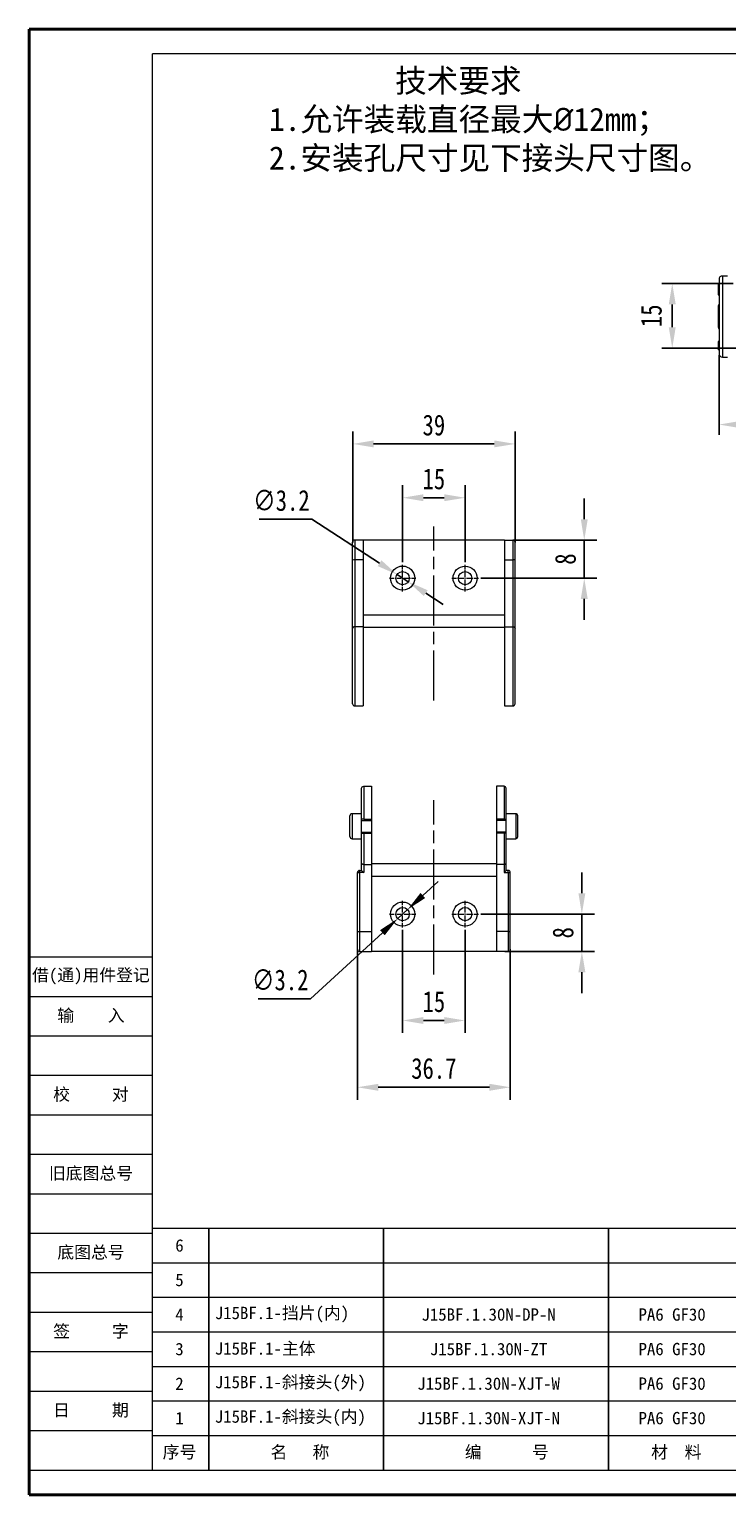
# Model space of a CAD drawing. Header units: millimetres. Extents: x 3378 to 3879, y -297 to 55.
# Tile 1 of 31: x 3378 to 3545, y -297 to 55. Entities that reach past the tile are written whole.
import ezdxf

# ---------------------------------------------------------------- set-up
doc = ezdxf.new("R2010")
doc.units = ezdxf.units.MM
doc.linetypes.add('ACAD_ISO08W100', pattern=[36, 24, -3, 6, -3])
doc.linetypes.add('CENTER', pattern=[0.6, 0.375, -0.075, 0.075, -0.075])
doc.layers.add('中心线', color=1, linetype='CENTER', lineweight=25)
doc.layers.add('标注线', color=7, linetype='Continuous', lineweight=15)
doc.styles.get("Standard").update_dxf_attribs({"font": '仿宋_GB2312.ttf', "width": 0.8})
doc.styles.add('样式 3.5', font='仿宋_GB2312.ttf')
doc.styles.add('样式 6', font='仿宋_GB2312.ttf')
doc.dimstyles.new('ISO-15', dxfattribs={"dimtxt": 5, "dimasz": 5, "dimexe": 2.5, "dimexo": 0.625, "dimgap": 2.5, "dimtad": 1, "dimdsep": 46, "dimtxsty": 'Standard', "dimcen": 2.5, "dimadec": 0, "dimazin": 0, "dimtfac": 1, "dimtmove": 0, "dimatfit": 3, "dimfxl": 0, "dimarcsym": 0})
doc.dimstyles.new('副本 ISO-15', dxfattribs={"dimtxt": 5, "dimasz": 5, "dimexe": 3, "dimexo": 0.625, "dimgap": 2, "dimtad": 1, "dimtoh": 1, "dimdsep": 46, "dimtxsty": 'Standard', "dimcen": 2.5, "dimadec": 0, "dimazin": 0, "dimtfac": 1, "dimtmove": 0, "dimatfit": 3, "dimfxl": 0, "dimarcsym": 0})

# ---------------------------------------------------------------- blocks, each defined once
blk = doc.blocks.new('*D300')
at = {"color": 0, "lineweight": -2}
for p, q in [((3546.5, -6.51), (3529.4, -6.51)), ((3531.9, -11.51), (3531.9, -17.01)), ((3551.15, -22.01), (3529.4, -22.01))]:
    blk.add_line(p, q, dxfattribs=at)
at = {"color": 0, "lineweight": 9}
for points in [[(3531.07, -11.51), (3532.73, -11.51), (3531.9, -6.51)], [(3531.07, -17.01), (3532.73, -17.01), (3531.9, -22.01)]]:
    blk.add_solid(points, dxfattribs=at)
at = {"layer": 'Defpoints', "color": 0, "lineweight": 9}
for p in [(3547.13, -6.51), (3531.9, -22.01), (3551.78, -22.01)]:
    blk.add_point(p, dxfattribs=at)
at = {"color": 0, "lineweight": 9, "insert": (3526.9, -14.26), "char_height": 5, "attachment_point": 5, "rotation": 90}
blk.add_mtext('15', dxfattribs=at)
blk = doc.blocks.new('*D302')
at = {"color": 0, "lineweight": -2}
for p, q in [((3543.13, -23.69), (3543.13, -42.86)), ((3581.13, -23.69), (3581.13, -42.86)), ((3548.13, -40.36), (3576.13, -40.36))]:
    blk.add_line(p, q, dxfattribs=at)
at = {"color": 0, "lineweight": 9}
for points in [[(3548.13, -39.53), (3548.13, -41.19), (3543.13, -40.36)], [(3576.13, -39.53), (3576.13, -41.19), (3581.13, -40.36)]]:
    blk.add_solid(points, dxfattribs=at)
at = {"layer": 'Defpoints', "color": 0, "lineweight": 9}
for p in [(3543.13, -23.06), (3581.13, -23.06), (3581.13, -40.36)]:
    blk.add_point(p, dxfattribs=at)
at = {"color": 0, "lineweight": 9, "insert": (3562.13, -35.36), "char_height": 5, "attachment_point": 5}
blk.add_mtext('38', dxfattribs=at)
blk = doc.blocks.new('*D303')
at = {"color": 0, "lineweight": -2}
for p, q in [((3467.16, -161.68), (3467.16, -186.41)), ((3482.16, -161.68), (3482.16, -186.41)), ((3472.16, -183.41), (3477.16, -183.41))]:
    blk.add_line(p, q, dxfattribs=at)
at = {"color": 0, "lineweight": 9}
for points in [[(3472.16, -182.58), (3472.16, -184.24), (3467.16, -183.41)], [(3477.16, -182.58), (3477.16, -184.24), (3482.16, -183.41)]]:
    blk.add_solid(points, dxfattribs=at)
at = {"layer": 'Defpoints', "color": 0, "lineweight": 9}
for p in [(3467.16, -161.06), (3482.16, -161.06), (3482.16, -183.41)]:
    blk.add_point(p, dxfattribs=at)
at = {"color": 0, "lineweight": 9, "insert": (3474.66, -178.91), "char_height": 5, "attachment_point": 5}
blk.add_mtext('15', dxfattribs=at)
blk = doc.blocks.new('*D304')
at = {"color": 0, "lineweight": -2}
for p, q in [((3456.31, -166.27), (3456.31, -202.44)), ((3493.01, -166.27), (3493.01, -202.44)), ((3488.01, -199.44), (3461.31, -199.44))]:
    blk.add_line(p, q, dxfattribs=at)
at = {"color": 0, "lineweight": 9}
for points in [[(3461.31, -198.61), (3461.31, -200.28), (3456.31, -199.44)], [(3488.01, -198.61), (3488.01, -200.28), (3493.01, -199.44)]]:
    blk.add_solid(points, dxfattribs=at)
at = {"layer": 'Defpoints', "color": 0, "lineweight": 9}
for p in [(3456.31, -165.64), (3493.01, -165.64), (3456.31, -199.44)]:
    blk.add_point(p, dxfattribs=at)
at = {"color": 0, "lineweight": 9, "insert": (3474.66, -194.94), "char_height": 5, "attachment_point": 5}
blk.add_mtext('36.7', dxfattribs=at)
blk = doc.blocks.new('*D305')
at = {"color": 0, "lineweight": -2}
for p, q in [((3455.17, -68.69), (3455.17, -42.01)), ((3494.16, -68.69), (3494.16, -42.01)), ((3489.16, -45.01), (3460.17, -45.01))]:
    blk.add_line(p, q, dxfattribs=at)
at = {"color": 0, "lineweight": 9}
for points in [[(3460.17, -44.18), (3460.17, -45.84), (3455.17, -45.01)], [(3489.16, -44.18), (3489.16, -45.84), (3494.16, -45.01)]]:
    blk.add_solid(points, dxfattribs=at)
at = {"layer": 'Defpoints', "color": 0, "lineweight": 9}
for p in [(3455.17, -45.01), (3455.17, -69.31), (3494.16, -69.31)]:
    blk.add_point(p, dxfattribs=at)
at = {"color": 0, "lineweight": 9, "insert": (3474.66, -40.51), "char_height": 5, "attachment_point": 5}
blk.add_mtext('39', dxfattribs=at)
blk = doc.blocks.new('*D306')
at = {"color": 0, "lineweight": -2}
for p, q in [((3467.16, -73.42), (3467.16, -54.93)), ((3482.16, -73.43), (3482.16, -54.93)), ((3472.16, -57.93), (3477.16, -57.93))]:
    blk.add_line(p, q, dxfattribs=at)
at = {"color": 0, "lineweight": 9}
for points in [[(3472.16, -57.1), (3472.16, -58.76), (3467.16, -57.93)], [(3477.16, -57.1), (3477.16, -58.76), (3482.16, -57.93)]]:
    blk.add_solid(points, dxfattribs=at)
at = {"layer": 'Defpoints', "color": 0, "lineweight": 9}
for p in [(3482.16, -57.93), (3467.16, -74.04), (3482.16, -74.05)]:
    blk.add_point(p, dxfattribs=at)
at = {"color": 0, "lineweight": 9, "insert": (3474.66, -53.43), "char_height": 5, "attachment_point": 5}
blk.add_mtext('15', dxfattribs=at)
blk = doc.blocks.new('*D307')
at = {"color": 0, "lineweight": -2}
for p, q in [((3510.77, -63.08), (3510.77, -58.08)), ((3493.84, -68.08), (3513.77, -68.08)), ((3510.77, -77.23), (3510.77, -68.08)), ((3485.97, -77.23), (3513.77, -77.23)), ((3510.77, -82.23), (3510.77, -87.23))]:
    blk.add_line(p, q, dxfattribs=at)
at = {"color": 0, "lineweight": 9}
for points in [[(3509.94, -63.08), (3511.61, -63.08), (3510.77, -68.08)], [(3509.94, -82.23), (3511.61, -82.23), (3510.77, -77.23)]]:
    blk.add_solid(points, dxfattribs=at)
at = {"layer": 'Defpoints', "color": 0, "lineweight": 9}
for p in [(3493.22, -68.08), (3510.77, -68.08), (3485.34, -77.23)]:
    blk.add_point(p, dxfattribs=at)
at = {"color": 0, "lineweight": 9, "insert": (3506.27, -72.65), "char_height": 5, "attachment_point": 5, "rotation": 90}
blk.add_mtext('8', dxfattribs=at)
blk = doc.blocks.new('*D308')
at = {"color": 0, "lineweight": -2}
for p, q in [((3510.2, -152.87), (3510.2, -147.87)), ((3485.97, -157.87), (3513.2, -157.87)), ((3510.2, -157.87), (3510.2, -166.83)), ((3491.71, -166.83), (3513.2, -166.83)), ((3510.2, -171.83), (3510.2, -176.83))]:
    blk.add_line(p, q, dxfattribs=at)
at = {"color": 0, "lineweight": 9}
for points in [[(3509.37, -152.87), (3511.04, -152.87), (3510.2, -157.87)], [(3509.37, -171.83), (3511.04, -171.83), (3510.2, -166.83)]]:
    blk.add_solid(points, dxfattribs=at)
at = {"layer": 'Defpoints', "color": 0, "lineweight": 9}
for p in [(3485.34, -157.87), (3491.09, -166.83), (3510.2, -166.83)]:
    blk.add_point(p, dxfattribs=at)
at = {"color": 0, "lineweight": 9, "insert": (3505.7, -162.35), "char_height": 5, "attachment_point": 5, "rotation": 90}
blk.add_mtext('8', dxfattribs=at)
blk = doc.blocks.new('*D309')
at = {"color": 0, "lineweight": -2}
for p, q in [((3472.02, -153.4), (3475.7, -150.02)), ((3468.34, -156.79), (3465.99, -158.95)), ((3445.06, -178.2), (3462.31, -162.34)), ((3432.46, -178.2), (3445.06, -178.2))]:
    blk.add_line(p, q, dxfattribs=at)
at = {"color": 0, "lineweight": 9}
for points in [[(3471.46, -152.79), (3472.58, -154.01), (3468.34, -156.79)], [(3461.74, -161.72), (3462.87, -162.95), (3465.99, -158.95)]]:
    blk.add_solid(points, dxfattribs=at)
at = {"layer": 'Defpoints', "color": 0, "lineweight": 9}
for p in [(3468.34, -156.79), (3465.99, -158.95)]:
    blk.add_point(p, dxfattribs=at)
at = {"color": 0, "lineweight": 9, "insert": (3437.76, -173.7), "char_height": 5, "attachment_point": 5}
blk.add_mtext('∅3.2', dxfattribs=at)
blk = doc.blocks.new('*D310')
at = {"color": 0, "lineweight": -2}
for p, q in [((3432.75, -63.11), (3445.35, -63.11)), ((3445.35, -63.11), (3461.62, -73.64)), ((3468.51, -78.1), (3465.82, -76.36)), ((3472.7, -80.82), (3476.9, -83.54))]:
    blk.add_line(p, q, dxfattribs=at)
at = {"color": 0, "lineweight": 9}
for points in [[(3462.08, -72.95), (3461.17, -74.34), (3465.82, -76.36)], [(3473.16, -80.12), (3472.25, -81.52), (3468.51, -78.1)]]:
    blk.add_solid(points, dxfattribs=at)
at = {"layer": 'Defpoints', "color": 0, "lineweight": 9}
for p in [(3465.82, -76.36), (3468.51, -78.1)]:
    blk.add_point(p, dxfattribs=at)
at = {"color": 0, "lineweight": 9, "insert": (3438.05, -58.61), "char_height": 5, "attachment_point": 5}
blk.add_mtext('∅3.2', dxfattribs=at)

msp = doc.modelspace()

# ---------------------------------------------------------------- linework, layer by layer
at = {"color": 7, "lineweight": 40}
for p, q in [((3377.525, -297.232), (3377.525, 54.51)), ((3874.937, 54.51), (3377.525, 54.51)), ((3377.525, -297.232), (3874.937, -297.232))]:
    msp.add_line(p, q, dxfattribs=at)
at = {"color": 7, "lineweight": 13}
for p, q in [((3407.132, -291.31), (3407.132, 48.588)), ((3869.015, 48.588), (3407.132, 48.588)), ((3407.132, -291.31), (3655.839, -291.31))]:
    msp.add_line(p, q, dxfattribs=at)
at = {"color": 7, "linetype": 'Continuous', "lineweight": 15}
for p, q in [((3543.128, -6.675), (3542.928, -6.675)), ((3543.928, -4.707), (3543.928, -24.207)), ((3545.128, -4.707), (3543.928, -4.707)), ((3543.128, -7.96), (3542.928, -7.96)), ((3542.928, -9.203), (3542.928, -9.239)), ((3542.928, -9.239), (3543.128, -9.239)), ((3543.128, -20.407), (3542.928, -20.407)), ((3542.928, -20.407), (3542.928, -20.413)), ((3543.128, -20.612), (3542.928, -20.612)), ((3543.128, -21.421), (3542.928, -21.421)), ((3543.128, -22.229), (3542.928, -22.229)), ((3543.128, -22.433), (3542.928, -22.433)), ((3543.928, -24.207), (3545.128, -24.207)), ((3455.166, -72.887), (3455.166, -68.576)), ((3455.666, -68.076), (3455.666, -72.866)), ((3457.663, -68.076), (3455.666, -68.076)), ((3457.663, -68.076), (3457.663, -72.866)), ((3491.663, -68.076), (3457.663, -68.076)), ((3491.663, -68.076), (3493.66, -68.076)), ((3491.663, -68.076), (3491.663, -72.866)), ((3493.66, -68.076), (3493.66, -72.866)), ((3494.16, -72.887), (3494.16, -68.576)), ((3455.166, -89.284), (3455.166, -72.887)), ((3455.666, -72.866), (3455.666, -88.916)), ((3457.663, -72.866), (3455.666, -72.866)), ((3457.663, -72.866), (3457.663, -88.916)), ((3491.663, -72.866), (3493.66, -72.866)), ((3491.663, -72.866), (3491.663, -88.916)), ((3493.66, -72.866), (3493.66, -88.916)), ((3494.16, -89.284), (3494.16, -72.887)), ((3491.663, -86.104), (3457.663, -86.104)), ((3455.166, -107.383), (3455.166, -89.284)), ((3457.663, -88.916), (3455.666, -88.916)), ((3455.666, -88.916), (3455.666, -107.883)), ((3457.663, -88.916), (3457.663, -107.883)), ((3491.663, -89.104), (3457.663, -89.104)), ((3491.663, -88.916), (3491.663, -107.883)), ((3491.663, -88.916), (3493.66, -88.916)), ((3493.66, -88.916), (3493.66, -107.883)), ((3494.16, -107.383), (3494.16, -89.284)), ((3455.666, -107.883), (3457.663, -107.883)), ((3491.663, -107.883), (3493.66, -107.883)), ((3457.313, -135.127), (3457.313, -127.672)), ((3457.813, -127.172), (3457.813, -135.083)), ((3457.813, -127.172), (3459.663, -127.172)), ((3459.663, -127.172), (3459.663, -135.083)), ((3491.513, -127.172), (3489.663, -127.172)), ((3489.663, -127.172), (3489.663, -135.083)), ((3491.513, -127.172), (3491.513, -135.083)), ((3492.013, -135.127), (3492.013, -127.672)), ((3454.516, -139.28), (3454.516, -134.276)), ((3457.313, -133.776), (3455.016, -133.776)), ((3455.016, -133.776), (3455.016, -139.78)), ((3457.313, -135.365), (3457.313, -135.127)), ((3457.313, -135.365), (3459.663, -135.365)), ((3457.313, -138.19), (3457.313, -135.365)), ((3457.813, -135.083), (3459.663, -135.083)), ((3459.663, -135.083), (3459.663, -135.365)), ((3459.663, -135.365), (3459.663, -138.19)), ((3489.663, -135.083), (3489.663, -135.365)), ((3491.513, -135.083), (3489.663, -135.083)), ((3492.013, -135.365), (3489.663, -135.365)), ((3489.663, -135.365), (3489.663, -138.19)), ((3494.31, -133.776), (3492.013, -133.776)), ((3492.013, -135.365), (3492.013, -135.127)), ((3492.013, -138.19), (3492.013, -135.365)), ((3494.31, -133.776), (3494.31, -139.78)), ((3494.81, -139.28), (3494.81, -134.276)), ((3455.016, -139.78), (3457.313, -139.78)), ((3457.313, -138.19), (3459.663, -138.19)), ((3457.313, -138.428), (3457.313, -138.19)), ((3457.313, -145.62), (3457.313, -138.428)), ((3457.813, -138.472), (3459.663, -138.472)), ((3457.813, -138.472), (3457.813, -145.987)), ((3459.663, -138.19), (3459.663, -138.472)), ((3459.663, -138.472), (3459.663, -145.987)), ((3489.663, -138.19), (3489.663, -138.472)), ((3492.013, -138.19), (3489.663, -138.19)), ((3491.513, -138.472), (3489.663, -138.472)), ((3489.663, -138.472), (3489.663, -145.987)), ((3491.513, -138.472), (3491.513, -145.987)), ((3492.013, -138.428), (3492.013, -138.19)), ((3492.013, -145.62), (3492.013, -138.428)), ((3492.013, -139.78), (3494.31, -139.78)), ((3456.813, -147.922), (3456.813, -147.401)), ((3456.813, -147.401), (3457.313, -147.401)), ((3457.313, -147.401), (3457.313, -145.62)), ((3457.813, -145.987), (3459.663, -145.987)), ((3457.813, -145.987), (3457.813, -147.922)), ((3489.663, -145.807), (3459.663, -145.807)), ((3459.663, -145.987), (3459.663, -162.045)), ((3491.513, -145.987), (3489.663, -145.987)), ((3489.663, -145.987), (3489.663, -162.045)), ((3491.513, -145.987), (3491.513, -147.922)), ((3492.013, -147.401), (3492.013, -145.62)), ((3492.513, -147.401), (3492.013, -147.401)), ((3492.513, -147.922), (3492.513, -147.401)), ((3456.313, -162.024), (3456.313, -147.901)), ((3456.813, -147.922), (3456.813, -162.045)), ((3457.813, -147.922), (3456.813, -147.922)), ((3489.663, -148.807), (3459.663, -148.807)), ((3491.513, -147.922), (3492.513, -147.922)), ((3492.513, -147.922), (3492.513, -162.045)), ((3493.013, -162.024), (3493.013, -147.901)), ((3456.313, -166.334), (3456.313, -162.024)), ((3456.813, -162.045), (3459.663, -162.045)), ((3456.813, -162.045), (3456.813, -166.834)), ((3459.663, -162.045), (3459.663, -166.834)), ((3492.513, -162.045), (3489.663, -162.045)), ((3489.663, -162.045), (3489.663, -166.834)), ((3492.513, -162.045), (3492.513, -166.834)), ((3493.013, -166.334), (3493.013, -162.024)), ((3456.813, -166.834), (3459.663, -166.834)), ((3489.663, -166.834), (3459.663, -166.834)), ((3492.513, -166.834), (3489.663, -166.834))]:
    msp.add_line(p, q, dxfattribs=at)
at = {"color": 1, "linetype": 'CENTER', "lineweight": 9, "ltscale": 2.9464}
for p, q in [((3463.973, -77.232), (3470.353, -77.232)), ((3467.163, -80.422), (3467.163, -74.042)), ((3467.163, -161.059), (3467.163, -154.679)), ((3463.973, -157.869), (3470.353, -157.869))]:
    msp.add_line(p, q, dxfattribs=at)
at = {"color": 1, "linetype": 'CENTER', "lineweight": 9, "ltscale": 2.936705}
for p, q in [((3478.984, -77.232), (3485.343, -77.232)), ((3482.163, -80.412), (3482.163, -74.053)), ((3482.163, -161.049), (3482.163, -154.69)), ((3478.984, -157.869), (3485.343, -157.869))]:
    msp.add_line(p, q, dxfattribs=at)
at = {"color": 7, "lineweight": 15}
for p, q in [((3377.525, -168.141), (3407.132, -168.141)), ((3377.525, -177.616), (3407.132, -177.616)), ((3377.525, -187.091), (3407.132, -187.091)), ((3377.525, -196.565), (3407.132, -196.565)), ((3377.525, -206.04), (3407.132, -206.04)), ((3377.525, -215.514), (3407.132, -215.514)), ((3377.525, -224.989), (3407.132, -224.989)), ((3377.525, -234.463), (3407.132, -234.463)), ((3407.132, -233.279), (3603.711, -233.279)), ((3407.132, -241.569), (3603.711, -241.569)), ((3377.525, -243.938), (3407.132, -243.938)), ((3407.132, -249.859), (3603.711, -249.859)), ((3377.525, -253.412), (3407.132, -253.412)), ((3407.132, -258.149), (3603.711, -258.149)), ((3377.525, -262.887), (3407.132, -262.887)), ((3407.132, -266.44), (3603.711, -266.44)), ((3377.525, -272.361), (3407.132, -272.361)), ((3407.132, -274.73), (3603.711, -274.73)), ((3377.525, -281.836), (3407.132, -281.836)), ((3407.132, -283.02), (3655.839, -283.02)), ((3377.525, -291.31), (3407.132, -291.31))]:
    msp.add_line(p, q, dxfattribs=at)
at = {"color": 7}
for p, q in [((3420.616, -233.279), (3420.616, -291.31)), ((3462.579, -233.279), (3462.579, -291.31)), ((3516.559, -291.31), (3516.559, -233.279))]:
    msp.add_line(p, q, dxfattribs=at)
at = {"color": 7, "linetype": 'Continuous', "lineweight": 15}
for centre, radius in [((3467.163, -77.232), 2.9), ((3467.163, -77.232), 1.6), ((3482.163, -77.232), 2.89), ((3482.163, -77.232), 1.59), ((3467.163, -157.869), 2.9), ((3467.163, -157.869), 1.6), ((3482.163, -157.869), 2.89), ((3482.163, -157.869), 1.59)]:
    msp.add_circle(centre, radius, dxfattribs=at)
for centre, radius, start, end in [((3543.928, -5.507), 0.8, 90, 180), ((3543.428, -11.957), 0.5, 127.71782, 180), ((3543.428, -16.957), 0.5, 180, 232.46944), ((3543.928, -23.407), 0.8, 180, 270), ((3455.666, -68.576), 0.5, 90, 180), ((3493.66, -68.576), 0.5, 0, 90), ((3455.541, -75.849), 2.986, 87.60525, 97.21825), ((3493.785, -75.849), 2.986, 82.78175, 92.39475), ((3455.666, -107.383), 0.5, 180, 270), ((3493.66, -107.383), 0.5, 270, 0), ((3455.016, -134.276), 0.5, 90, 180), ((3494.31, -134.276), 0.5, 0, 90), ((3455.016, -139.28), 0.5, 180, 270), ((3494.31, -139.28), 0.5, 270, 0), ((3456.813, -147.901), 0.5, 90, 180), ((3492.513, -147.901), 0.5, 0, 90), ((3456.688, -144.938), 2.986, 262.78175, 272.39475), ((3492.638, -144.938), 2.986, 267.60525, 277.21825), ((3456.688, -159.061), 2.986, 262.78175, 272.39475), ((3492.638, -159.061), 2.986, 267.60525, 277.21825), ((3456.813, -166.334), 0.5, 180, 270), ((3492.513, -166.334), 0.5, 270, 0)]:
    msp.add_arc(centre, radius, start, end, dxfattribs=at)
for centre, major_axis, start_param, end_param in [((3457.813, -147.901), (0.5, -0.5), 3.1626578, 4.7334542), ((3491.513, -147.901), (-0.5, -0.5), 1.5497312, 3.1205275)]:
    msp.add_ellipse(centre, major_axis=major_axis, ratio=0.0210683, start_param=start_param, end_param=end_param, dxfattribs=at)
for points, knots in [([(3542.928, -6.675), (3542.928, -6.684), (3542.928, -6.702), (3542.928, -6.891), (3542.928, -7.176), (3542.928, -7.542), (3542.928, -7.811), (3542.928, -7.96)], [0, 0, 0, 0, 0.2039328, 0.4101703, 0.5932152, 0.7735311, 1, 1, 1, 1]), ([(3543.128, -5.507), (3543.128, -5.514), (3543.128, -5.528), (3543.128, -5.647), (3543.128, -5.841), (3543.128, -6.126), (3543.128, -6.496), (3543.128, -6.957), (3543.128, -7.498), (3543.128, -8.117), (3543.128, -8.804), (3543.128, -9.546), (3543.128, -10.333), (3543.128, -11.234), (3543.128, -12.247), (3543.128, -13.354), (3543.128, -14.093), (3543.128, -14.457)], [0, 0, 0, 0, 0.0582618, 0.1165046, 0.1782729, 0.2400039, 0.304346, 0.3686506, 0.4343617, 0.5000346, 0.5657457, 0.6314186, 0.6957607, 0.7600653, 0.8423607, 0.922384, 1, 1, 1, 1]), ([(3542.928, -7.96), (3542.928, -8.095), (3542.928, -8.364), (3542.928, -8.752), (3542.928, -9.042), (3542.928, -9.215), (3542.928, -9.231), (3542.928, -9.239)], [0, 0, 0, 0, 0.2046095, 0.4111094, 0.6218416, 0.8013109, 1, 1, 1, 1]), ([(3542.928, -11.957), (3542.928, -11.965), (3542.928, -11.982), (3542.928, -12.1), (3542.928, -12.234), (3542.928, -12.406), (3542.928, -12.677), (3542.928, -13.074), (3542.928, -13.473), (3542.928, -13.834), (3542.928, -14.143), (3542.928, -14.352), (3542.928, -14.457)], [0, 0, 0, 0, 0.1200275, 0.2399198, 0.3053743, 0.3701065, 0.4999866, 0.6300032, 0.7598832, 0.8401651, 0.9197772, 1, 1, 1, 1]), ([(3542.928, -14.457), (3542.928, -14.614), (3542.928, -14.928), (3542.928, -15.314), (3542.928, -15.612), (3542.928, -15.906), (3542.928, -16.237), (3542.928, -16.562), (3542.928, -16.767), (3542.928, -16.885), (3542.928, -16.946), (3542.928, -16.953), (3542.928, -16.957)], [0, 0, 0, 0, 0.1199935, 0.2399204, 0.3053747, 0.3701068, 0.4999865, 0.6300027, 0.7598824, 0.8401952, 0.919807, 1, 1, 1, 1]), ([(3543.128, -14.457), (3543.128, -14.73), (3543.128, -15.276), (3543.128, -16.104), (3543.128, -16.934), (3543.128, -17.768), (3543.128, -18.581), (3543.128, -19.368), (3543.128, -20.11), (3543.128, -20.797), (3543.128, -21.416), (3543.128, -21.958), (3543.128, -22.417), (3543.128, -22.828), (3543.128, -23.153), (3543.128, -23.368), (3543.128, -23.394), (3543.128, -23.407)], [0, 0, 0, 0, 0.05826175, 0.11650464, 0.17827294, 0.24000392, 0.30434599, 0.36865058, 0.43436173, 0.5000346, 0.56574575, 0.63141862, 0.69576069, 0.76006528, 0.84236072, 0.92238404, 1, 1, 1, 1]), ([(3542.928, -20.407), (3542.928, -20.408), (3542.928, -20.41), (3542.928, -20.431), (3542.928, -20.465), (3542.928, -20.509), (3542.928, -20.558), (3542.928, -20.594), (3542.928, -20.612)], [0, 0, 0, 0, 0.1926084, 0.3886438, 0.5551724, 0.7265147, 0.8621164, 1, 1, 1, 1]), ([(3542.928, -20.612), (3542.928, -20.647), (3542.928, -20.716), (3542.928, -20.83), (3542.928, -20.942), (3542.928, -21.075), (3542.928, -21.235), (3542.928, -21.358), (3542.928, -21.421)], [0, 0, 0, 0, 0.1482727, 0.3010592, 0.4304962, 0.5609374, 0.7796981, 1, 1, 1, 1]), ([(3542.928, -21.421), (3542.928, -21.487), (3542.928, -21.621), (3542.928, -21.79), (3542.928, -21.927), (3542.928, -22.032), (3542.928, -22.136), (3542.928, -22.198), (3542.928, -22.229)], [0, 0, 0, 0, 0.2361521, 0.4738554, 0.6016522, 0.730266, 0.8635017, 1, 1, 1, 1]), ([(3542.928, -22.229), (3542.928, -22.255), (3542.928, -22.305), (3542.928, -22.362), (3542.928, -22.403), (3542.928, -22.422), (3542.928, -22.431), (3542.928, -22.432), (3542.928, -22.433)], [0, 0, 0, 0, 0.1937663, 0.39358, 0.5766373, 0.7654093, 0.8822901, 1, 1, 1, 1]), ([(3455.666, -88.916), (3455.593, -88.916), (3455.521, -88.928), (3455.394, -88.97), (3455.339, -89.001), (3455.208, -89.107), (3455.166, -89.196), (3455.166, -89.284)], [0, 0, 0, 0, 0.25, 0.25, 0.5, 0.5, 1, 1, 1, 1]), ([(3493.66, -88.916), (3493.734, -88.916), (3493.806, -88.928), (3493.932, -88.97), (3493.987, -89.001), (3494.118, -89.107), (3494.16, -89.196), (3494.16, -89.284)], [0, 0, 0, 0, 0.25, 0.25, 0.5, 0.5, 1, 1, 1, 1]), ([(3457.313, -127.672), (3457.313, -127.54), (3457.367, -127.412), (3457.551, -127.227), (3457.681, -127.172), (3457.813, -127.172)], [0, 0, 0, 0, 0.5, 0.5, 1, 1, 1, 1]), ([(3492.013, -127.672), (3492.013, -127.54), (3491.959, -127.412), (3491.775, -127.227), (3491.645, -127.172), (3491.513, -127.172)], [0, 0, 0, 0, 0.5, 0.5, 1, 1, 1, 1]), ([(3457.813, -135.083), (3457.681, -135.083), (3457.551, -135.088), (3457.367, -135.104), (3457.313, -135.115), (3457.313, -135.127)], [0, 0, 0, 0, 0.5, 0.5, 1, 1, 1, 1]), ([(3491.513, -135.083), (3491.645, -135.083), (3491.775, -135.088), (3491.959, -135.104), (3492.013, -135.115), (3492.013, -135.127)], [0, 0, 0, 0, 0.5, 0.5, 1, 1, 1, 1]), ([(3457.313, -138.428), (3457.313, -138.44), (3457.367, -138.451), (3457.551, -138.467), (3457.681, -138.472), (3457.813, -138.472)], [0, 0, 0, 0, 0.5, 0.5, 1, 1, 1, 1]), ([(3492.013, -138.428), (3492.013, -138.44), (3491.959, -138.451), (3491.775, -138.467), (3491.645, -138.472), (3491.513, -138.472)], [0, 0, 0, 0, 0.5, 0.5, 1, 1, 1, 1]), ([(3457.813, -145.987), (3457.74, -145.987), (3457.668, -145.975), (3457.541, -145.933), (3457.486, -145.903), (3457.355, -145.797), (3457.313, -145.709), (3457.313, -145.62)], [0, 0, 0, 0, 0.25, 0.25, 0.5, 0.5, 1, 1, 1, 1]), ([(3491.513, -145.987), (3491.587, -145.987), (3491.659, -145.975), (3491.785, -145.933), (3491.84, -145.903), (3491.971, -145.797), (3492.013, -145.709), (3492.013, -145.62)], [0, 0, 0, 0, 0.25, 0.25, 0.5, 0.5, 1, 1, 1, 1])]:
    msp.add_open_spline(points, degree=3, knots=knots, dxfattribs=at)
at = {"layer": '中心线', "linetype": 'ACAD_ISO08W100', "lineweight": 13, "ltscale": 0.5}
for p, q in [((3474.663, -106.591), (3474.663, -64.795)), ((3474.663, -172.341), (3474.663, -130.545))]:
    msp.add_line(p, q, dxfattribs=at)

# ---------------------------------------------------------------- texts
at = {"insert": (3435.063, 44.966), "char_height": 5.56408, "attachment_point": 1, "style": '样式 6'}
msp.add_mtext('        技术要求\\P1.允许装载直径最大{\\fISOCPEUR|b0|i0|c0|p34;%%C}12mm；\\P2.安装孔尺寸见下接头尺寸图。', dxfattribs=at)
at = {"color": 7, "linetype": 'CENTER', "lineweight": 18, "char_height": 2.96079, "width": 29.60788, "attachment_point": 5, "style": '样式 3.5'}
for s, insert in [('{\\fSimSun|b0|i0|c134|p2;借}({\\fSimSun|b0|i0|c134|p2;通}){\\fSimSun|b0|i0|c134|p2;用件登记}', (3392.328, -172.879)), ('\\f宋体|b0|i0|c134|p2;校     对', (3392.328, -201.302)), ('\\f宋体|b0|i0|c134|p2;旧底图总号', (3392.328, -220.251)), ('\\f宋体|b0|i0|c134|p2;底图总号', (3392.328, -239.2)), ('\\f宋体|b0|i0|c134|p2;签     字', (3392.328, -258.149)), ('\\f宋体|b0|i0|c134|p2;日     期', (3392.328, -277.098))]:
    msp.add_mtext(s, dxfattribs=dict(at, insert=insert))
at = {"color": 7, "lineweight": 18, "insert": (3392.328, -182.353), "char_height": 2.96079, "width": 29.60788, "attachment_point": 5, "style": '样式 3.5'}
msp.add_mtext('{\\fSimSun|b0|i0|c134|p2;输    入}', dxfattribs=at)
at = {"layer": '标注线', "color": 7, "lineweight": 18, "char_height": 2.13177, "style": '样式 6'}
for s, insert, width, attachment_point in [('{\\H1.389x;6}', (3413.584, -237.424), 14.21178, 5), ('{\\H1.389x;5}', (3413.584, -245.714), 14.21178, 5), ('{\\H1.389x;4}', (3413.584, -254.004), 14.21178, 5), ('{\\H1.389x;J15BF.1-挡片(内)}', (3422.065, -254.004), 41.01247, 4), ('{\\H1.389x;J15BF.1.30N-DP-N}', (3487.802, -254.004), 40.97673, 5), ('{\\H1.389x;PA6 GF30}', (3531.867, -254.004), 16.78647, 5), ('{\\H1.389x;PA6 GF30}', (3531.867, -262.295), 16.78647, 5), ('{\\H1.389x;3}', (3413.584, -262.295), 14.21178, 5), ('{\\H1.389x;J15BF.1-主体}', (3422.065, -262.295), 41.01247, 4), ('{\\H1.389x;J15BF.1.30N-ZT}', (3487.802, -262.295), 40.97673, 5), ('{\\H1.389x;PA6 GF30}', (3531.867, -270.585), 16.78647, 5), ('{\\H1.389x;2}', (3413.584, -270.585), 14.21178, 5), ('{\\H1.389x;J15BF.1-斜接头(外)}', (3422.065, -270.585), 53.28845, 4), ('{\\H1.389x;J15BF.1.30N-XJT-W}', (3487.802, -270.585), 40.97673, 5), ('{\\H1.389x;1}', (3413.584, -278.875), 14.21178, 5), ('{\\H1.389x;J15BF.1-斜接头(内)}', (3422.065, -278.875), 50.54658, 4), ('{\\H1.389x;J15BF.1.30N-XJT-N}', (3487.802, -278.875), 40.97673, 5), ('{\\H1.389x;PA6 GF30}', (3531.867, -278.875), 16.78647, 5), ('{\\H1.389x;序号}', (3413.584, -287.165), 14.21178, 5), ('{\\H1.389x;名   称}', (3442.511, -287.165), 28.35251, 5), ('{\\H1.389x;编      号}', (3492.181, -287.165), 40.97673, 5), ('{\\H1.389x; 材  料}', (3531.867, -287.165), 16.78647, 5)]:
    msp.add_mtext(s, dxfattribs=dict(at, insert=insert, width=width, attachment_point=attachment_point))

# ---------------------------------------------------------------- dimensions: what is measured, and where the dimension line sits
at = {"color": 5, "lineweight": 9}
for base, p1, p2, text, dimstyle, picture, middle in [((3531.9, -22.007), (3547.128, -6.507), (3551.778, -22.007), '15', 'ISO-15', '*D300', (3526.9, -14.257)), ((3510.774, -68.076), (3485.343, -77.232), (3493.218, -68.076), '8', '副本 ISO-15', '*D307', (3506.274, -72.654)), ((3510.204, -166.834), (3485.343, -157.869), (3491.088, -166.834), '8', '副本 ISO-15', '*D308', (3505.704, -162.352))]:
    dim = msp.add_linear_dim(base=base, p1=p1, p2=p2, angle=90, text=text, dimstyle=dimstyle, dxfattribs=at)
    dim.commit()
    dim.dimension.update_dxf_attribs({"geometry": picture, "text_midpoint": middle})
for base, p1, p2, dimstyle, picture, middle in [((3581.128, -40.361), (3543.128, -23.062), (3581.128, -23.062), 'ISO-15', '*D302', (3562.128, -35.361)), ((3482.163, -57.931), (3467.163, -74.042), (3482.163, -74.053), '副本 ISO-15', '*D306', (3474.663, -53.431)), ((3482.163, -183.409), (3467.163, -161.059), (3482.163, -161.059), '副本 ISO-15', '*D303', (3474.663, -178.909)), ((3456.313, -199.443), (3493.013, -165.643), (3456.313, -165.643), '副本 ISO-15', '*D304', (3474.663, -194.943))]:
    dim = msp.add_linear_dim(base=base, p1=p1, p2=p2, dimstyle=dimstyle, dxfattribs=at)
    dim.commit()
    dim.dimension.update_dxf_attribs({"geometry": picture, "text_midpoint": middle})
dim = msp.add_linear_dim(base=(3455.166, -45.011), p1=(3494.16, -69.312), p2=(3455.166, -69.312), text='39', dimstyle='副本 ISO-15', dxfattribs=at)
dim.commit()
dim.dimension.update_dxf_attribs({"geometry": '*D305', "text_midpoint": (3474.663, -40.511)})
for p1, p2, picture, middle in [((3468.506, -78.102), (3465.82, -76.363), '*D310', (3438.051, -63.108)), ((3468.341, -156.786), (3465.986, -158.952), '*D309', (3437.762, -178.199))]:
    dim = msp.add_diameter_dim_2p(p1=p1, p2=p2, dimstyle='副本 ISO-15', dxfattribs=at)
    dim.commit()
    dim.dimension.update_dxf_attribs({"geometry": picture, "text_midpoint": middle, "dimtype": 163})

doc.saveas('drawing.dxf')
